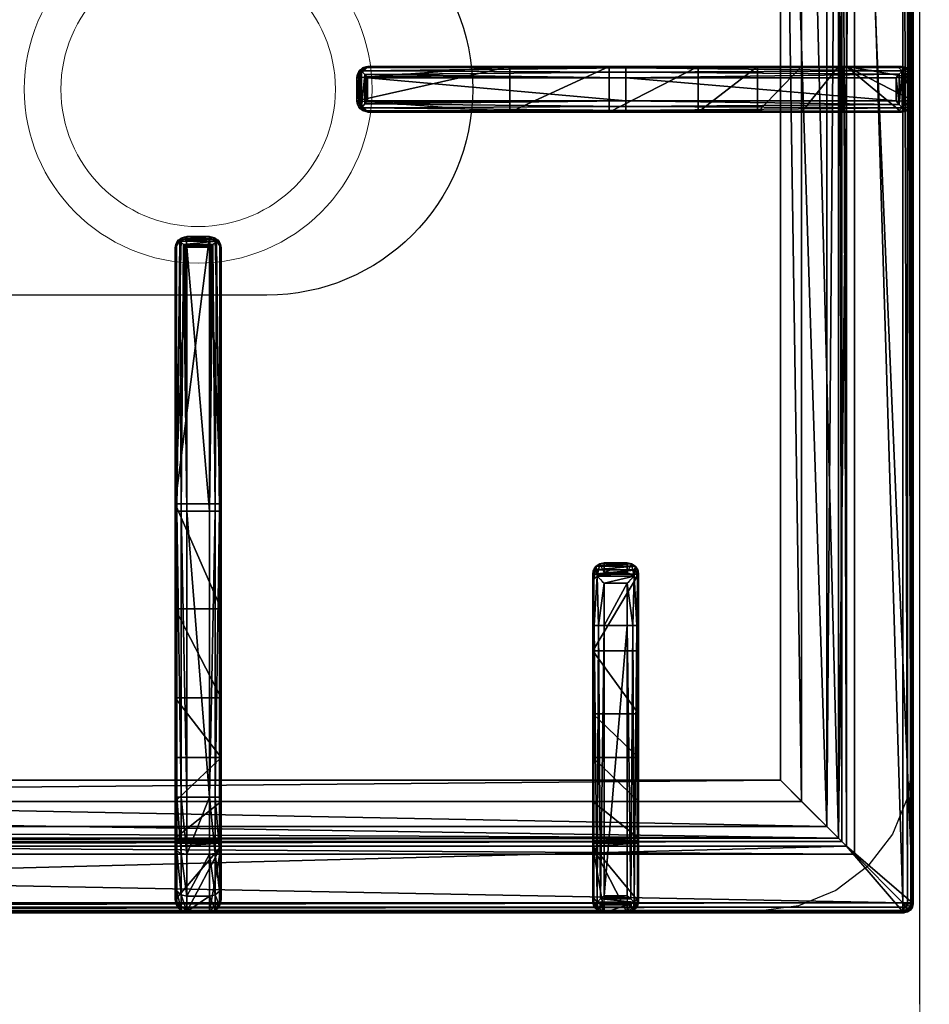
# Model space of a CAD drawing. Header units: millimetres. Extents: x 103872 to 294171, y 5570 to 32737.
# Tile 29 of 117: x 107412 to 107611, y 11654 to 11869. Entities that reach past the tile are written whole.
import ezdxf

# ---------------------------------------------------------------- set-up
doc = ezdxf.new("R2010")
doc.units = ezdxf.units.MM
doc.header["$LTSCALE"] = 2.5
doc.linetypes.add('CONTINUA', pattern=[0])
doc.layers.add('CKD Equipments', color=252, linetype='Continuous', lineweight=0)
doc.layers.add('Dimension', color=40, linetype='Continuous', lineweight=0)
for name, color, linetype in [('IQ_200_3D', 1, 'Continuous'), ('IQ_204_2D', 7, 'CONTINUA'), ('IQ_204_3D', 7, 'Continuous')]:
    doc.layers.add(name, color=color, linetype=linetype)

# ---------------------------------------------------------------- blocks, each defined once
blk = doc.blocks.new('ELECTROLUX-MC7-TOPFYERBRURNERS4')
at = {"layer": 'IQ_200_3D', "color": 8}
for points, invisible_edges in [([(400, -655, 900), (420.34, -619.74, 900), (420.34, -117.26, 900), (400, -80.5, 900)], 13), ([(421.49, -628.47, 900), (420.34, -619.74, 900), (400, -655, 900)], 10), ([(424.86, -636.62, 900), (421.49, -628.47, 900), (400, -655, 900)], 10), ([(430.23, -643.61, 900), (424.86, -636.62, 900), (400, -655, 900)], 10), ([(437.22, -648.98, 900), (430.23, -643.61, 900), (400, -655, 900)], 10), ([(445.37, -652.35, 900), (437.22, -648.98, 900), (400, -655, 900)], 10), ([(454.11, -653.5, 900), (445.37, -652.35, 900), (400, -655, 900)], 10), ([(800, -655, 900), (745.89, -653.5, 900), (454.11, -653.5, 900), (400, -655, 900)], 5)]:
    blk.add_3dface(points, dxfattribs=dict(at, invisible_edges=invisible_edges))
at = {"layer": 'IQ_204_2D', "color": 8}
for p, q in [((420, -651.5), (420, -85.5)), ((422.81, -492.25), (445.31, -492.25)), ((445.31, -492.25), (445.31, -494.75)), ((445.31, -492.25), (507.76, -492.25)), ((507.76, -492.25), (564.89, -492.25)), ((564.89, -492.25), (565.31, -492.25)), ((420.31, -494.75), (420.31, -499.75)), ((445.31, -494.75), (420.31, -494.75)), ((445.31, -494.75), (445.31, -499.75)), ((507.81, -494.75), (445.31, -494.75)), ((507.81, -494.75), (507.81, -499.75)), ((565.46, -494.75), (507.81, -494.75)), ((565.46, -494.75), (565.46, -499.75)), ((567.27, -494.16), (567.27, -500.34)), ((567.36, -494.75), (567.36, -499.75)), ((567.81, -494.75), (567.36, -494.75)), ((567.81, -494.75), (567.81, -499.75)), ((420.31, -499.75), (445.31, -499.75)), ((445.31, -499.75), (507.81, -499.75)), ((445.31, -499.75), (445.31, -502.25)), ((507.81, -499.75), (565.46, -499.75)), ((567.36, -499.75), (567.81, -499.75)), ((445.31, -502.25), (422.81, -502.25)), ((507.76, -502.25), (445.31, -502.25)), ((564.89, -502.25), (507.76, -502.25)), ((565.31, -502.25), (564.89, -502.25)), ((597.5, -531.94), (597.5, -532.39)), ((602.5, -531.94), (597.5, -531.94)), ((602.5, -532.39), (597.5, -532.39)), ((602.5, -532.39), (602.5, -531.94)), ((595, -534.86), (595, -534.44)), ((595, -590.74), (595, -534.86)), ((597.5, -534.29), (597.5, -590.69)), ((602.5, -534.29), (597.5, -534.29)), ((602.5, -590.69), (602.5, -534.29)), ((605, -534.44), (605, -534.86)), ((605, -534.86), (605, -590.74)), ((482.76, -583.5), (422.47, -583.5)), ((491.91, -583.5), (482.76, -583.5)), ((491.91, -583.5), (494.04, -583.5)), ((420, -586), (420, -591)), ((420, -586), (420, -591)), ((422, -586), (422, -591)), ((422, -586), (482.81, -586)), ((482.81, -586), (482.81, -591)), ((482.81, -586), (492.02, -586)), ((492.02, -591), (492.02, -586)), ((496.48, -586), (494.37, -586)), ((494.37, -586), (494.37, -591)), ((496.48, -591), (496.48, -586)), ((482.81, -591), (422, -591)), ((492.02, -591), (482.81, -591)), ((494.37, -591), (496.48, -591)), ((595, -651.03), (595, -590.74)), ((597.5, -590.69), (597.5, -651.5)), ((602.5, -590.69), (597.5, -590.69)), ((602.5, -651.5), (602.5, -590.69)), ((605, -590.74), (605, -651.03)), ((422.47, -593.5), (482.76, -593.5)), ((482.76, -593.5), (491.91, -593.5)), ((494.04, -593.5), (491.91, -593.5)), ((602.5, -651.5), (597.5, -651.5)), ((422, -653.5), (778, -653.5)), ((602.5, -653.5), (597.5, -653.5)), ((602.5, -653.5), (597.5, -653.5))]:
    blk.add_line(p, q, dxfattribs=at)
blk.add_lwpolyline([(751.02, -112.48), (448.98, -112.48), (448.98, -624.52), (751.02, -624.52)], close=True, dxfattribs=at)
blk.add_lwpolyline([(645, -383.5), (645, -512.25, -1), (555, -512.25), (555, -383.5)], format="xyb", dxfattribs=at)
for centre, start, end in [((422.81, -494.75), 90, 180), ((422.81, -499.75), 180, 270)]:
    blk.add_arc(centre, 2.5, start, end, dxfattribs=at)
at = {"layer": 'IQ_204_2D', "color": 8, "extrusion": (0, 0, -1)}
for centre, major_axis, ratio, start_param, end_param in [((507.76, -494.75), (0, 2.5), 0.02182, 0, 1.570796), ((564.89, -494.75), (0, 2.5), 0.951091, 0, 0.914364), ((565.31, -494.75), (-2.5, 0), 0.99863, 1.570796, 3.141593), ((563.89, -494.75), (-3.47, 0), 0.720185, 2.903047, 3.141593), ((507.76, -499.75), (0, 2.5), 0.02182, 1.570796, 3.141593), ((564.89, -499.75), (0, 2.5), 0.951091, 2.227228, 3.141593), ((565.31, -499.75), (2.5, 0), 0.99863, 0, 1.570796), ((563.89, -499.75), (3.47, 0), 0.720185, 0, 0.238546), ((597.5, -534.44), (0, 2.5), 0.99863, -1.570796, 0), ((597.5, -534.86), (2.5, 0), 0.951091, 3.141593, 4.055957), ((602.5, -534.44), (0, 2.5), 0.99863, 0, 1.570796), ((602.5, -534.86), (2.5, 0), 0.951091, -0.914364, 0), ((422.47, -586), (0, 2.5), 0.948965, -0.895145, 0), ((482.76, -586), (0, 2.5), 0.02182, 0, 1.570796), ((491.91, -586), (0, 2.5), 0.84544, 0, 0.894481), ((491.91, -586), (2.5, 2.5), 0.02182, 0.872665, 1.54898), ((491.91, -586), (-1.92, 1.92), 0.8391, 1.592613, 2.268928), ((482.76, -591), (0, 2.5), 0.02182, 1.570796, 3.141593), ((491.91, -591), (-2.5, 2.5), 0.02182, 1.592613, 2.268928), ((491.91, -591), (1.92, 1.92), 0.8391, 0.872665, 1.54898), ((597.5, -590.74), (-2.5, 0), 0.02182, 0, 1.570796), ((602.5, -590.74), (-2.5, 0), 0.02182, 1.570796, 3.141593), ((422.47, -591), (0, 2.5), 0.948965, 3.141593, 4.036737), ((491.91, -591), (0, 2.5), 0.84544, 2.247111, 3.141593), ((422, -651.5), (1.42, 1.42), 0.997265, 2.357564, 3.925621), ((597.5, -651.03), (-2.5, 0), 0.948965, -0.895145, 0), ((602.5, -651.03), (-2.5, 0), 0.948965, 3.141593, 4.036737)]:
    blk.add_ellipse(centre, major_axis=major_axis, ratio=ratio, start_param=start_param, end_param=end_param, dxfattribs=at)
at = {"layer": 'IQ_204_2D', "color": 8}
for points, knots in [([(566.78, -493.22), (566.69, -493.33), (566.59, -493.44), (566.41, -493.66), (566.32, -493.77), (566.13, -493.99), (566.03, -494.1), (565.85, -494.31), (565.75, -494.41), (565.63, -494.55), (565.59, -494.6), (565.54, -494.66), (565.52, -494.68), (565.5, -494.7), (565.49, -494.71), (565.47, -494.73), (565.47, -494.73), (565.47, -494.74), (565.46, -494.74), (565.46, -494.74), (565.46, -494.74), (565.46, -494.75), (565.46, -494.75), (565.46, -494.75), (565.46, -494.75), (565.46, -494.75), (565.46, -494.75), (565.46, -494.75)], [5.918781, 5.918781, 5.918781, 5.918781, 6.382244, 6.382244, 6.833826, 6.833826, 7.285407, 7.285407, 7.736989, 7.736989, 7.96278, 7.96278, 8.075675, 8.075675, 8.132123, 8.132123, 8.160346, 8.160346, 8.174458, 8.174458, 8.181514, 8.181514, 8.185042, 8.185042, 8.186806, 8.186806, 8.18857, 8.18857, 8.18857, 8.18857]), ([(567.27, -494.16), (567.24, -494.06), (567.2, -493.95), (567.06, -493.63), (566.93, -493.42), (566.78, -493.22)], [0.764042, 0.764042, 0.764042, 0.764042, 1.153889, 1.153889, 2.012527, 2.012527, 2.012527, 2.012527]), ([(565.46, -499.75), (565.46, -499.75), (565.46, -499.75), (565.46, -499.75), (565.46, -499.75), (565.46, -499.75), (565.46, -499.75), (565.46, -499.76), (565.46, -499.76), (565.46, -499.76), (565.47, -499.76), (565.47, -499.77), (565.47, -499.77), (565.49, -499.79), (565.5, -499.8), (565.52, -499.82), (565.54, -499.84), (565.59, -499.9), (565.63, -499.95), (565.75, -500.09), (565.85, -500.19), (566.03, -500.4), (566.13, -500.51), (566.32, -500.73), (566.41, -500.84), (566.59, -501.06), (566.69, -501.17), (566.78, -501.28)], [8.188054, 8.188054, 8.188054, 8.188054, 8.189818, 8.189818, 8.191582, 8.191582, 8.19511, 8.19511, 8.202166, 8.202166, 8.216278, 8.216278, 8.244501, 8.244501, 8.300949, 8.300949, 8.413844, 8.413844, 8.639635, 8.639635, 9.091217, 9.091217, 9.542798, 9.542798, 9.99438, 9.99438, 10.457843, 10.457843, 10.457843, 10.457843]), ([(566.78, -501.28), (566.93, -501.08), (567.06, -500.87), (567.2, -500.55), (567.24, -500.44), (567.27, -500.34)], [11.917214, 11.917214, 11.917214, 11.917214, 12.775852, 12.775852, 13.165698, 13.165698, 13.165698, 13.165698]), ([(597.5, -532.39), (597.36, -532.39), (597.21, -532.41), (596.91, -532.48), (596.75, -532.53), (596.38, -532.69), (596.17, -532.82), (595.97, -532.97)], [0, 0, 0, 0, 0.576945, 0.576945, 1.153889, 1.153889, 2.012527, 2.012527, 2.012527, 2.012527]), ([(595.97, -532.97), (596.08, -533.06), (596.19, -533.16), (596.41, -533.34), (596.52, -533.43), (596.74, -533.62), (596.85, -533.72), (597.06, -533.9), (597.16, -533.99), (597.3, -534.12), (597.34, -534.16), (597.41, -534.21), (597.43, -534.23), (597.45, -534.25), (597.46, -534.26), (597.48, -534.27), (597.48, -534.28), (597.49, -534.28), (597.49, -534.29), (597.49, -534.29), (597.49, -534.29), (597.5, -534.29), (597.5, -534.29), (597.5, -534.29), (597.5, -534.29), (597.5, -534.29), (597.5, -534.29), (597.5, -534.29)], [5.917739, 5.917739, 5.917739, 5.917739, 6.381174, 6.381174, 6.832619, 6.832619, 7.284064, 7.284064, 7.735508, 7.735508, 7.961231, 7.961231, 8.074092, 8.074092, 8.130523, 8.130523, 8.158738, 8.158738, 8.172846, 8.172846, 8.179899, 8.179899, 8.183426, 8.183426, 8.18519, 8.18519, 8.186953, 8.186953, 8.186953, 8.186953]), ([(604.03, -532.97), (603.83, -532.82), (603.62, -532.69), (603.25, -532.53), (603.09, -532.48), (602.79, -532.41), (602.64, -532.39), (602.5, -532.39)], [11.914788, 11.914788, 11.914788, 11.914788, 12.773425, 12.773425, 13.35037, 13.35037, 13.927314, 13.927314, 13.927314, 13.927314]), ([(602.5, -534.29), (602.5, -534.29), (602.5, -534.29), (602.5, -534.29), (602.5, -534.29), (602.5, -534.29), (602.5, -534.29), (602.51, -534.29), (602.51, -534.29), (602.51, -534.29), (602.51, -534.28), (602.52, -534.28), (602.52, -534.27), (602.54, -534.26), (602.55, -534.25), (602.57, -534.23), (602.59, -534.21), (602.66, -534.16), (602.7, -534.12), (602.84, -533.99), (602.94, -533.9), (603.15, -533.72), (603.26, -533.62), (603.48, -533.43), (603.59, -533.34), (603.81, -533.16), (603.92, -533.06), (604.03, -532.97)], [8.18747, 8.18747, 8.18747, 8.18747, 8.189233, 8.189233, 8.190997, 8.190997, 8.194524, 8.194524, 8.201577, 8.201577, 8.215685, 8.215685, 8.2439, 8.2439, 8.300331, 8.300331, 8.413192, 8.413192, 8.638915, 8.638915, 9.09036, 9.09036, 9.541804, 9.541804, 9.993249, 9.993249, 10.456684, 10.456684, 10.456684, 10.456684]), ([(420, -586), (420.01, -585.86), (420.03, -585.71), (420.09, -585.41), (420.14, -585.25), (420.31, -584.87), (420.45, -584.64), (420.62, -584.44)], [0, 0, 0, 0, 0.576945, 0.576945, 1.153889, 1.153889, 2.068716, 2.068716, 2.068716, 2.068716]), ([(420.62, -584.44), (420.79, -584.64), (420.99, -584.87), (421.33, -585.25), (421.47, -585.41), (421.74, -585.71), (421.87, -585.86), (422, -586)], [11.858599, 11.858599, 11.858599, 11.858599, 12.773425, 12.773425, 13.35037, 13.35037, 13.927314, 13.927314, 13.927314, 13.927314]), ([(494.04, -583.5), (494.19, -583.5), (494.35, -583.51), (494.66, -583.58), (494.82, -583.63), (495.12, -583.75), (495.26, -583.83), (495.53, -584.02), (495.65, -584.12), (495.87, -584.34), (495.97, -584.47), (496.15, -584.74), (496.23, -584.89), (496.35, -585.2), (496.4, -585.36), (496.46, -585.68), (496.48, -585.84), (496.48, -586)], [3.776921, 3.776921, 3.776921, 3.776921, 4.248957, 4.248957, 4.720993, 4.720993, 5.193029, 5.193029, 5.665065, 5.665065, 6.135831, 6.135831, 6.606596, 6.606596, 7.077361, 7.077361, 7.548126, 7.548126, 7.548126, 7.548126]), ([(420.62, -592.56), (420.45, -592.36), (420.31, -592.13), (420.14, -591.75), (420.09, -591.59), (420.03, -591.29), (420.01, -591.14), (420, -591)], [11.858599, 11.858599, 11.858599, 11.858599, 12.773425, 12.773425, 13.35037, 13.35037, 13.927314, 13.927314, 13.927314, 13.927314]), ([(422, -591), (421.87, -591.14), (421.74, -591.29), (421.47, -591.59), (421.33, -591.75), (420.99, -592.13), (420.79, -592.36), (420.62, -592.56)], [0, 0, 0, 0, 0.576945, 0.576945, 1.153889, 1.153889, 2.068716, 2.068716, 2.068716, 2.068716]), ([(496.48, -591), (496.48, -591.16), (496.46, -591.32), (496.4, -591.64), (496.35, -591.8), (496.23, -592.11), (496.15, -592.26), (495.97, -592.53), (495.87, -592.66), (495.65, -592.88), (495.53, -592.98), (495.26, -593.17), (495.12, -593.25), (494.82, -593.37), (494.66, -593.42), (494.35, -593.48), (494.19, -593.5), (494.04, -593.5)], [15.096253, 15.096253, 15.096253, 15.096253, 15.567018, 15.567018, 16.037783, 16.037783, 16.508548, 16.508548, 16.979314, 16.979314, 17.45135, 17.45135, 17.923386, 17.923386, 18.395422, 18.395422, 18.867458, 18.867458, 18.867458, 18.867458]), ([(597.5, -651.5), (597.36, -651.63), (597.21, -651.76), (596.91, -652.03), (596.75, -652.17), (596.37, -652.51), (596.14, -652.71), (595.94, -652.88)], [0, 0, 0, 0, 0.576945, 0.576945, 1.153889, 1.153889, 2.068716, 2.068716, 2.068716, 2.068716]), ([(604.06, -652.88), (603.86, -652.71), (603.63, -652.51), (603.25, -652.17), (603.09, -652.03), (602.79, -651.76), (602.64, -651.63), (602.5, -651.5)], [11.858599, 11.858599, 11.858599, 11.858599, 12.773425, 12.773425, 13.35037, 13.35037, 13.927314, 13.927314, 13.927314, 13.927314]), ([(595.94, -652.88), (596.14, -653.05), (596.37, -653.19), (596.75, -653.36), (596.91, -653.41), (597.21, -653.47), (597.36, -653.49), (597.5, -653.5)], [11.858599, 11.858599, 11.858599, 11.858599, 12.773425, 12.773425, 13.35037, 13.35037, 13.927314, 13.927314, 13.927314, 13.927314]), ([(602.5, -653.5), (602.64, -653.49), (602.79, -653.47), (603.09, -653.41), (603.25, -653.36), (603.63, -653.19), (603.86, -653.05), (604.06, -652.88)], [0, 0, 0, 0, 0.576945, 0.576945, 1.153889, 1.153889, 2.068716, 2.068716, 2.068716, 2.068716])]:
    blk.add_open_spline(points, degree=3, knots=knots, dxfattribs=at)
at = {"layer": 'IQ_204_3D', "color": 8}
mesh = blk.add_polyface(dxfattribs=at)
corners = [(779.78, -85.71, 904.1), (780, -85.5, 900), (779.52, -84.72, 904.14), (779.73, -84.5, 900), (778, -83.5, 900), (778.78, -83.98, 904.14), (779, -83.77, 900), (777.79, -83.72, 904.1), (779.48, -85.71, 905.06), (779.29, -84.85, 905), (778.65, -85.21, 905.73), (778.76, -85.71, 905.75), (778.65, -84.21, 905), (777.79, -84.02, 905.06), (778.29, -84.85, 905.73), (777.79, -84.74, 905.75), (777.79, -85.71, 906), (422.21, -85.71, 906), (422.21, -84.74, 905.75), (422.21, -84.02, 905.06), (422.21, -83.72, 904.1), (422, -83.5, 900), (765.45, -638.95, 900), (422, -653.5, 900), (434.55, -638.95, 900), (765.45, -98.05, 900), (780, -651.5, 900), (434.55, -98.05, 900), (420, -85.5, 900), (421, -83.77, 900), (779.73, -652.5, 900), (779, -653.23, 900), (778, -653.5, 900), (420, -651.5, 900), (420.27, -652.5, 900), (421, -653.23, 900), (420.27, -84.5, 900), (421.22, -83.98, 904.14), (420.48, -84.72, 904.14), (420.22, -85.71, 904.1), (421.35, -84.21, 905), (421.71, -84.85, 905.73), (420.71, -84.85, 905), (420.52, -85.71, 905.06), (421.35, -85.21, 905.73), (421.24, -85.71, 905.75), (422.21, -651.29, 906), (421.24, -651.29, 905.75), (420.52, -651.29, 905.06), (420.22, -651.29, 904.1), (420.48, -652.28, 904.14), (421.22, -653.02, 904.14), (422.21, -653.28, 904.1), (420.71, -652.15, 905), (421.35, -651.79, 905.73), (421.35, -652.79, 905), (422.21, -652.98, 905.06), (421.71, -652.15, 905.73), (422.21, -652.26, 905.75), (435.55, -637.95, 899.73), (435.55, -99.05, 899.73), (436.28, -99.78, 899), (436.28, -637.22, 899), (438.88, -634.62, 902.5), (438.88, -102.38, 902.5), (436.31, -637.19, 905.06), (436.31, -99.81, 905.06), (432.81, -96.31, 906), (432.81, -640.69, 906), (448.98, -624.52, 885), (448.98, -112.48, 885), (444.36, -107.86, 885), (444.36, -629.14, 885), (777.79, -653.28, 904.1), (777.79, -652.98, 905.06), (777.79, -651.29, 906), (777.79, -652.26, 905.75), (763.72, -637.22, 899), (764.45, -637.95, 899.73), (764.45, -99.05, 899.73), (763.72, -99.78, 899), (767.19, -640.69, 906), (767.19, -96.31, 906), (778.78, -653.02, 904.14), (779.52, -652.28, 904.14), (779.78, -651.29, 904.1), (778.65, -652.79, 905), (778.29, -652.15, 905.73), (779.29, -652.15, 905), (779.48, -651.29, 905.06), (778.65, -651.79, 905.73), (778.76, -651.29, 905.75), (761.12, -634.62, 902.5), (751.02, -624.52, 885), (763.69, -637.19, 905.06), (755.64, -629.14, 885), (755.64, -107.86, 885), (751.02, -112.48, 885), (761.12, -102.38, 902.5), (763.69, -99.81, 905.06)]
mesh.append_faces([[corners[k] for k in face] for face in [(16, 10, 14), (17, 41, 44), (46, 54, 57), (75, 87, 90)]], dxfattribs={"color": 8})
mesh.append_faces([[corners[k] for k in face] for face in [(4, 5, 6), (8, 10, 11), (16, 11, 10), (15, 16, 14), (7, 19, 13), (13, 18, 15), (28, 38, 36), (19, 41, 18), (17, 18, 41), (45, 17, 44), (39, 48, 43), (43, 47, 45), (23, 51, 35), (48, 54, 47), (46, 47, 54), (58, 46, 57), (52, 74, 56), (76, 56, 74), (26, 84, 30), (74, 87, 76), (85, 88, 84), (88, 87, 86), (75, 76, 87), (91, 75, 90), (85, 8, 89), (11, 89, 8)]], dxfattribs={"vtx0": -1, "color": 8})
mesh.append_faces([[corners[k] for k in face] for face in [(16, 15, 17), (22, 23, 24), (25, 26, 22), (27, 21, 25), (21, 28, 29), (6, 1, 4), (4, 25, 21), (24, 28, 27), (35, 33, 23), (26, 25, 1), (23, 22, 32), (17, 45, 46), (75, 81, 46), (81, 16, 82), (46, 67, 17), (17, 82, 16), (93, 72, 69), (72, 93, 95), (70, 71, 97), (97, 95, 93)]], dxfattribs={"vtx0": -1, "vtx1": -1, "color": 8})
mesh.append_faces([[corners[k] for k in face] for face in [(21, 27, 28), (4, 1, 25), (26, 32, 22), (24, 23, 33)]], dxfattribs={"vtx0": -1, "vtx1": -1, "vtx2": -1, "color": 8})
mesh.append_faces([[corners[k] for k in face] for face in [(17, 15, 18), (24, 33, 28), (46, 45, 47), (75, 58, 76), (16, 91, 11)]], dxfattribs={"vtx0": -1, "vtx2": -1, "color": 8})
mesh.append_faces([[corners[k] for k in face] for face in [(0, 1, 2), (5, 2, 6), (8, 0, 9), (5, 12, 2), (5, 7, 12), (12, 13, 14), (12, 14, 9), (2, 9, 0), (10, 9, 14), (19, 18, 13), (4, 21, 7), (30, 31, 26), (34, 33, 35), (20, 21, 37), (38, 37, 36), (19, 20, 40), (38, 42, 37), (38, 39, 42), (42, 43, 44), (42, 44, 40), (37, 40, 20), (41, 40, 44), (48, 47, 43), (28, 33, 39), (49, 33, 50), (51, 50, 35), (48, 49, 53), (51, 55, 50), (51, 52, 55), (55, 56, 57), (55, 57, 53), (50, 53, 49), (54, 53, 57), (24, 27, 59), (61, 62, 60), (63, 64, 65), (67, 68, 66), (69, 70, 63), (61, 71, 62), (73, 74, 52), (58, 56, 76), (32, 73, 23), (62, 77, 59), (22, 24, 78), (27, 25, 60), (80, 61, 79), (73, 32, 83), (84, 83, 30), (74, 73, 86), (88, 89, 90), (88, 86, 84), (83, 84, 86), (92, 93, 63), (68, 81, 65), (92, 63, 94), (72, 95, 62), (95, 96, 77), (98, 97, 92), (81, 82, 94), (98, 92, 99), (77, 80, 78), (25, 22, 79), (0, 8, 85), (91, 89, 11), (80, 96, 61), (70, 97, 64), (64, 98, 66), (82, 67, 99), (1, 0, 26)]], dxfattribs={"vtx1": -1, "color": 8})
mesh.append_faces([[corners[k] for k in face] for face in [(31, 32, 26), (75, 46, 58), (75, 16, 81), (81, 68, 46), (68, 67, 46), (67, 82, 17), (70, 69, 71), (72, 71, 69), (71, 96, 97), (96, 95, 97), (16, 75, 91)]], dxfattribs={"vtx1": -1, "vtx2": -1, "color": 8})
mesh.append_faces([[corners[k] for k in face] for face in [(1, 3, 2), (4, 7, 5), (2, 3, 6), (8, 9, 10), (7, 13, 12), (12, 9, 2), (13, 15, 14), (7, 20, 19), (21, 20, 7), (6, 3, 1), (28, 36, 29), (21, 29, 37), (28, 39, 38), (37, 29, 36), (19, 40, 41), (39, 43, 42), (42, 40, 37), (43, 45, 44), (39, 49, 48), (33, 49, 39), (33, 34, 50), (23, 52, 51), (50, 34, 35), (48, 53, 54), (52, 56, 55), (55, 53, 50), (56, 58, 57), (27, 60, 59), (62, 59, 60), (64, 66, 65), (68, 65, 66), (70, 64, 63), (71, 72, 62), (73, 52, 23), (77, 78, 59), (24, 59, 78), (25, 79, 60), (61, 60, 79), (32, 31, 83), (26, 85, 84), (83, 31, 30), (74, 86, 87), (73, 83, 86), (85, 89, 88), (88, 90, 87), (89, 91, 90), (93, 69, 63), (81, 94, 65), (63, 65, 94), (95, 77, 62), (96, 80, 77), (97, 93, 92), (82, 99, 94), (92, 94, 99), (80, 79, 78), (22, 78, 79), (96, 71, 61), (97, 98, 64), (98, 99, 66), (67, 66, 99), (0, 85, 26)]], dxfattribs={"vtx2": -1, "color": 8})
mesh = blk.add_polyface(dxfattribs=at)
corners = [(567.34, -494.45, 930.72), (567.81, -494.75, 922), (567.27, -494.16, 931.11), (567.36, -494.6, 930.62), (567.36, -494.75, 930.59), (567.48, -493.5, 922), (566.78, -493.22, 931.91), (565.31, -492.25, 922), (565.94, -492.51, 931.06), (566.56, -492.58, 922), (564.89, -492.25, 930.01), (507.79, -492.58, 933.75), (507.76, -492.25, 932.5), (507.81, -493.5, 934.67), (566.08, -494.04, 932.35), (565.46, -494.74, 932.48), (507.81, -494.75, 935), (565.48, -494.72, 932.48), (565.52, -494.68, 932.48), (565.58, -494.6, 932.47), (565.74, -494.43, 932.45), (509.4, -492.25, 922), (466.99, -492.25, 904.45), (422.81, -492.25, 910), (486.45, -492.25, 917.44), (453.98, -492.25, 885), (436.28, -492.25, 899), (444.36, -492.25, 885), (435.83, -492.25, 899.53), (435.23, -492.25, 899.88), (434.55, -492.25, 900), (422.81, -492.25, 900), (425.83, -492.25, 921.25), (434.06, -492.25, 929.49), (445.31, -492.25, 932.5), (567.48, -501, 922), (509.4, -502.25, 922), (567.81, -499.75, 922), (566.56, -501.92, 922), (565.31, -502.25, 922), (445.31, -494.75, 935), (445.31, -493.5, 934.67), (432.81, -494.75, 931.65), (432.98, -493.5, 931.36), (423.66, -494.75, 922.5), (433.44, -492.58, 930.57), (445.31, -492.58, 933.75), (424.75, -492.58, 921.87), (423.95, -493.5, 922.33), (421.56, -492.58, 910), (420.31, -494.75, 910), (420.65, -493.5, 910), (421.56, -492.58, 900), (420.31, -494.75, 900), (420.65, -493.5, 900), (445.31, -499.75, 935), (507.81, -499.75, 935), (432.81, -499.75, 931.65), (423.66, -499.75, 922.5), (420.31, -499.75, 910), (420.31, -499.75, 900), (434.55, -502.25, 900), (422.81, -502.25, 900), (421.56, -501.92, 900), (420.65, -501, 900), (564.89, -502.25, 930.01), (566.78, -501.28, 931.91), (567.27, -500.34, 931.11), (567.36, -499.75, 930.59), (567.36, -499.9, 930.62), (567.34, -500.05, 930.72), (565.94, -501.99, 931.06), (507.76, -502.25, 932.5), (486.45, -502.25, 917.44), (445.31, -502.25, 932.5), (434.06, -502.25, 929.49), (425.83, -502.25, 921.25), (422.81, -502.25, 910), (466.99, -502.25, 904.45), (435.23, -502.25, 899.88), (435.83, -502.25, 899.53), (444.36, -502.25, 885), (453.98, -502.25, 885), (436.28, -502.25, 899), (507.79, -501.92, 933.75), (566.08, -500.46, 932.35), (507.81, -501, 934.67), (565.74, -500.07, 932.45), (565.58, -499.9, 932.47), (565.52, -499.82, 932.48), (565.48, -499.78, 932.48), (565.46, -499.75, 932.48), (420.65, -501, 910), (423.95, -501, 922.33), (424.75, -501.92, 921.87), (421.56, -501.92, 910), (433.44, -501.92, 930.57), (432.98, -501, 931.36), (445.31, -501.92, 933.75), (445.31, -501, 934.67)]
mesh.append_faces([[corners[k] for k in face] for face in [(2, 5, 6), (8, 6, 9), (9, 6, 5), (8, 11, 6), (6, 13, 14), (35, 66, 38), (66, 35, 67), (66, 71, 38), (85, 86, 66), (66, 84, 71)]], dxfattribs={"color": 8})
mesh.append_faces([[corners[k] for k in face] for face in [(7, 8, 9), (11, 13, 6), (42, 41, 43), (45, 48, 43), (32, 49, 47), (50, 48, 51), (51, 47, 49), (40, 13, 41), (41, 11, 46), (53, 51, 54), (54, 49, 52), (55, 42, 57), (50, 58, 44), (44, 57, 42), (37, 67, 35), (86, 84, 66), (58, 92, 93), (94, 97, 93), (75, 98, 96), (55, 97, 99), (99, 96, 98), (59, 64, 92), (62, 95, 63), (63, 92, 64), (86, 55, 99), (67, 6, 66), (14, 66, 6), (21, 73, 24), (82, 22, 78), (78, 24, 73)]], dxfattribs={"vtx0": -1, "color": 8})
mesh.append_faces([[corners[k] for k in face] for face in [(10, 21, 12), (22, 23, 24), (25, 26, 22), (24, 12, 21), (7, 5, 21), (35, 36, 37), (23, 49, 32), (34, 46, 12), (13, 11, 41), (54, 31, 53), (62, 60, 61), (36, 72, 73), (77, 73, 76), (83, 78, 80), (74, 98, 75), (4, 0, 68), (1, 4, 37)]], dxfattribs={"vtx0": -1, "vtx1": -1, "color": 8})
mesh.append_faces([[corners[k] for k in face] for face in [(15, 17, 16), (17, 18, 16), (18, 19, 16), (23, 22, 30), (31, 61, 53), (77, 61, 78), (88, 89, 56), (89, 90, 56), (90, 91, 56), (16, 56, 15), (56, 91, 15), (18, 89, 19), (89, 18, 90), (15, 90, 17), (90, 15, 91), (17, 90, 18), (89, 88, 19), (70, 68, 0)]], dxfattribs={"vtx0": -1, "vtx1": -1, "vtx2": -1, "color": 8})
mesh.append_faces([[corners[k] for k in face] for face in [(12, 11, 8), (16, 14, 13), (21, 1, 37), (34, 45, 46), (12, 46, 11), (23, 52, 49), (77, 78, 73), (72, 71, 84), (77, 94, 95), (72, 84, 98), (84, 86, 99)]], dxfattribs={"vtx0": -1, "vtx2": -1, "color": 8})
mesh.append_faces([[corners[k] for k in face] for face in [(0, 1, 2), (0, 3, 1), (10, 12, 8), (20, 14, 16), (7, 21, 10), (31, 23, 30), (9, 5, 7), (38, 39, 35), (40, 41, 42), (42, 43, 44), (45, 33, 47), (45, 43, 46), (32, 47, 33), (48, 44, 43), (41, 46, 43), (31, 52, 23), (51, 49, 54), (40, 55, 16), (40, 42, 55), (58, 57, 44), (50, 53, 59), (30, 61, 31), (63, 64, 62), (39, 38, 65), (70, 67, 37), (71, 65, 38), (39, 65, 36), (62, 61, 77), (81, 82, 83), (65, 71, 72), (87, 88, 56), (59, 92, 58), (58, 93, 57), (94, 76, 96), (94, 93, 95), (75, 96, 76), (97, 57, 93), (92, 95, 93), (60, 64, 59), (95, 92, 63), (98, 84, 99), (2, 6, 67), (20, 87, 14), (20, 19, 87), (85, 66, 14), (3, 0, 4), (2, 67, 0), (69, 68, 70), (36, 73, 21), (22, 24, 78), (81, 27, 82), (83, 26, 81), (26, 83, 28), (61, 30, 79), (29, 28, 79)]], dxfattribs={"vtx1": -1, "color": 8})
mesh.append_faces([[corners[k] for k in face] for face in [(3, 4, 1), (26, 28, 22), (28, 29, 22), (29, 30, 22), (23, 32, 24), (32, 33, 24), (33, 34, 24), (34, 12, 24), (5, 1, 21), (39, 36, 35), (36, 21, 37), (40, 16, 13), (55, 56, 16), (64, 60, 62), (60, 53, 61), (68, 69, 37), (65, 72, 36), (72, 74, 73), (74, 75, 73), (75, 76, 73), (61, 79, 78), (79, 80, 78), (82, 78, 83), (86, 85, 56), (62, 77, 95), (56, 55, 86), (74, 72, 98), (88, 87, 19), (67, 70, 0), (4, 68, 37)]], dxfattribs={"vtx1": -1, "vtx2": -1, "color": 8})
mesh.append_faces([[corners[k] for k in face] for face in [(1, 5, 2), (7, 10, 8), (19, 20, 16), (25, 27, 26), (34, 33, 45), (45, 47, 48), (50, 44, 48), (51, 48, 47), (53, 50, 51), (50, 59, 58), (53, 60, 59), (54, 52, 31), (69, 70, 37), (85, 87, 56), (77, 76, 94), (94, 96, 97), (55, 57, 97), (99, 97, 96), (87, 85, 14), (82, 25, 22), (27, 25, 82), (26, 27, 81), (83, 80, 28), (30, 29, 79), (28, 80, 79)]], dxfattribs={"vtx2": -1, "color": 8})
mesh = blk.add_polyface(dxfattribs=at)
corners = [(595, -649.29, 932.5), (595, -651, 900), (595.25, -650.32, 933.58), (596.25, -653.16, 900), (595.94, -651.14, 934.45), (595.33, -652.25, 900), (596.7, -651.6, 933.81), (597.5, -651.77, 933.1), (597.5, -653.5, 900), (602.5, -651.77, 933.1), (602.5, -653.5, 900), (595, -638.95, 900), (605, -638.95, 900), (605, -651, 900), (604.67, -652.25, 900), (603.75, -653.16, 900), (595, -590.74, 932.5), (595, -587.05, 917.44), (595, -565.35, 922), (595, -534.44, 922), (595, -534.86, 930.01), (595, -606.51, 904.45), (595, -619.52, 885), (595, -637.22, 899), (595, -629.14, 885), (595, -637.67, 899.53), (595, -638.27, 899.88), (596.72, -532.55, 931.28), (596.25, -532.27, 922), (595.97, -532.97, 931.91), (597.5, -532.39, 930.59), (597.5, -531.94, 922), (595.33, -533.19, 922), (595.26, -533.81, 931.06), (595.33, -590.71, 933.75), (596.25, -590.69, 934.67), (596.79, -533.67, 932.35), (597.49, -534.29, 932.48), (597.5, -590.69, 935), (597.47, -534.26, 932.48), (597.43, -534.23, 932.48), (597.35, -534.16, 932.47), (597.18, -534.01, 932.45), (602.5, -531.94, 922), (605, -565.35, 922), (605, -534.44, 922), (604.67, -533.19, 922), (603.75, -532.27, 922), (596.7, -650.48, 934.87), (597.5, -649.77, 935), (602.5, -532.39, 930.59), (604.03, -532.97, 931.91), (603.21, -533.67, 932.35), (602.65, -534.16, 932.47), (602.57, -534.23, 932.48), (602.53, -534.27, 932.48), (602.5, -534.29, 932.48), (602.82, -534.01, 932.45), (603.28, -532.55, 931.28), (602.5, -590.69, 935), (602.5, -649.77, 935), (603.3, -651.6, 933.81), (604.06, -651.14, 934.45), (603.3, -650.48, 934.87), (604.75, -650.32, 933.58), (605, -649.29, 932.5), (604.67, -590.71, 933.75), (605, -590.74, 932.5), (603.75, -590.69, 934.67), (605, -606.51, 904.45), (605, -587.05, 917.44), (605, -638.27, 899.88), (605, -637.67, 899.53), (605, -629.14, 885), (605, -619.52, 885), (605, -637.22, 899), (605, -534.86, 930.01), (604.74, -533.81, 931.06)]
mesh.append_faces([[corners[k] for k in face] for face in [(3, 4, 5), (4, 3, 6), (7, 6, 8), (8, 6, 3), (4, 2, 5), (27, 28, 29), (30, 31, 27), (31, 28, 27), (28, 32, 29), (29, 32, 33), (33, 34, 29), (29, 35, 36), (48, 35, 4), (49, 38, 48), (4, 34, 2), (61, 15, 62), (9, 10, 61), (10, 15, 61), (15, 14, 62), (62, 14, 64), (64, 66, 62), (62, 68, 63), (60, 63, 59), (47, 51, 46), (51, 47, 58), (50, 58, 43), (43, 58, 47), (51, 77, 46), (52, 68, 51), (51, 66, 77)]], dxfattribs={"color": 8})
mesh.append_faces([[corners[k] for k in face] for face in [(19, 33, 32), (34, 35, 29), (38, 35, 48), (35, 34, 4), (60, 48, 63), (13, 64, 14), (66, 68, 62), (68, 66, 51), (18, 70, 17), (74, 21, 69), (69, 17, 70)]], dxfattribs={"vtx0": -1, "color": 8})
mesh.append_faces([[corners[k] for k in face] for face in [(3, 1, 8), (13, 10, 12), (16, 17, 0), (17, 16, 18), (20, 18, 16), (22, 23, 21), (43, 44, 31), (44, 43, 45), (47, 45, 43), (41, 53, 42), (65, 70, 67)]], dxfattribs={"vtx0": -1, "vtx1": -1, "color": 8})
mesh.append_faces([[corners[k] for k in face] for face in [(12, 8, 1), (11, 0, 21), (37, 39, 38), (39, 40, 38), (40, 41, 38), (53, 41, 54), (39, 55, 40), (56, 55, 37), (37, 55, 39), (55, 54, 40), (40, 54, 41), (37, 38, 56), (38, 59, 56), (65, 12, 69), (53, 54, 59), (54, 55, 59), (55, 56, 59)]], dxfattribs={"vtx0": -1, "vtx1": -1, "vtx2": -1, "color": 8})
mesh.append_faces([[corners[k] for k in face] for face in [(16, 34, 33), (38, 36, 35), (16, 2, 34), (67, 66, 64), (65, 69, 70), (69, 72, 75), (67, 77, 66)]], dxfattribs={"vtx0": -1, "vtx2": -1, "color": 8})
mesh.append_faces([[corners[k] for k in face] for face in [(0, 1, 2), (5, 2, 1), (7, 8, 9), (11, 12, 1), (14, 15, 13), (1, 0, 11), (19, 18, 20), (20, 33, 19), (20, 16, 33), (42, 36, 38), (32, 28, 19), (46, 45, 47), (0, 2, 16), (30, 27, 50), (29, 51, 27), (51, 29, 52), (57, 52, 42), (58, 50, 27), (6, 61, 4), (6, 7, 61), (4, 62, 48), (49, 48, 60), (65, 64, 13), (65, 67, 64), (13, 12, 65), (73, 74, 75), (45, 76, 44), (45, 46, 76), (77, 76, 46), (76, 77, 67), (57, 53, 59), (31, 30, 43), (44, 70, 18), (21, 17, 69), (74, 73, 22), (73, 75, 24), (23, 75, 25), (12, 11, 71), (26, 25, 71)]], dxfattribs={"vtx1": -1, "color": 8})
mesh.append_faces([[corners[k] for k in face] for face in [(15, 10, 13), (10, 8, 12), (17, 21, 0), (23, 25, 21), (25, 26, 21), (26, 11, 21), (28, 31, 19), (44, 18, 31), (18, 19, 31), (38, 49, 59), (12, 71, 69), (71, 72, 69), (74, 69, 75), (70, 44, 67), (76, 67, 44), (68, 52, 59)]], dxfattribs={"vtx1": -1, "vtx2": -1, "color": 8})
mesh.append_faces([[corners[k] for k in face] for face in [(8, 10, 9), (3, 5, 1), (22, 24, 23), (41, 42, 38), (29, 36, 52), (53, 57, 42), (51, 58, 27), (52, 36, 42), (49, 60, 59), (7, 9, 61), (61, 62, 4), (62, 63, 48), (59, 63, 68), (52, 57, 59), (30, 50, 43), (74, 22, 21), (73, 24, 22), (75, 23, 24), (75, 72, 25), (11, 26, 71), (25, 72, 71)]], dxfattribs={"vtx2": -1, "color": 8})
mesh = blk.add_polyface(dxfattribs=at)
corners = [(492.02, -586, 934.6), (493.56, -592.56, 933.98), (493.56, -584.43, 933.98), (492.02, -591, 934.6), (494.37, -591, 932.53), (494.37, -586, 932.53), (496.29, -585.04, 920.55), (496.48, -586, 920.59), (495.76, -584.23, 920.43), (492.82, -583.75, 933.14), (494.04, -583.5, 920), (491.91, -583.5, 932.1), (494.97, -583.69, 920.24), (496.48, -591, 920.59), (496.29, -591.96, 920.55), (492.82, -593.25, 933.14), (495.76, -592.77, 920.43), (494.97, -593.31, 920.24), (494.04, -593.5, 920), (491.91, -593.5, 932.1), (482.76, -583.5, 932.5), (477.27, -583.5, 912.68), (424.21, -583.5, 932.5), (453.98, -583.5, 885), (436.28, -583.5, 899), (463.49, -583.5, 900.63), (444.36, -583.5, 885), (435.83, -583.5, 899.53), (435.23, -583.5, 899.88), (422.5, -583.5, 900), (434.55, -583.5, 900), (477.27, -593.5, 912.68), (453.98, -593.5, 885), (463.49, -593.5, 900.63), (482.76, -593.5, 932.5), (422.5, -593.5, 900), (434.55, -593.5, 900), (424.21, -593.5, 932.5), (435.23, -593.5, 899.88), (435.83, -593.5, 899.53), (444.36, -593.5, 885), (436.28, -593.5, 899), (421.73, -591, 933.1), (420, -591, 900), (421.9, -591.8, 933.81), (421.25, -593.16, 900), (422.36, -592.56, 934.45), (420.34, -592.25, 900), (423.18, -593.25, 933.58), (420, -586, 900), (421.73, -586, 933.1), (420.34, -584.75, 900), (421.25, -583.83, 900), (482.81, -592.25, 934.67), (482.81, -591, 935), (482.79, -593.16, 933.75), (423.02, -591.8, 934.87), (423.73, -591, 935), (482.81, -586, 935), (423.73, -586, 935), (422.36, -584.44, 934.45), (423.02, -585.2, 934.87), (421.9, -585.2, 933.81), (423.18, -583.75, 933.58), (482.79, -583.83, 933.75), (482.81, -584.75, 934.67)]
mesh.append_faces([[corners[k] for k in face] for face in [(5, 6, 2), (5, 7, 6), (6, 8, 2), (13, 4, 14), (16, 14, 1), (1, 14, 4), (42, 43, 44), (45, 46, 47), (46, 45, 48), (46, 44, 47), (44, 43, 47), (1, 55, 15), (48, 55, 46), (46, 53, 56), (57, 56, 54), (50, 62, 49), (49, 62, 51), (63, 52, 60), (52, 51, 60), (60, 51, 62), (61, 65, 60), (59, 58, 61), (60, 64, 63), (9, 64, 2)]], dxfattribs={"color": 8})
mesh.append_faces([[corners[k] for k in face] for face in [(0, 1, 2), (15, 16, 1), (16, 15, 17), (19, 17, 15), (32, 25, 33), (35, 48, 45), (35, 30, 36), (3, 53, 1), (53, 55, 1), (55, 53, 46), (58, 65, 61), (65, 64, 60), (64, 65, 2), (65, 0, 2)]], dxfattribs={"vtx0": -1, "color": 8})
mesh.append_faces([[corners[k] for k in face] for face in [(20, 21, 22), (23, 24, 25), (25, 22, 21), (30, 22, 28), (12, 17, 10), (17, 12, 16), (6, 14, 8), (8, 16, 12), (18, 34, 31), (37, 31, 34), (51, 29, 49), (49, 30, 43)]], dxfattribs={"vtx0": -1, "vtx1": -1, "color": 8})
mesh.append_faces([[corners[k] for k in face] for face in [(25, 28, 22), (37, 38, 33), (35, 43, 30)]], dxfattribs={"vtx0": -1, "vtx1": -1, "vtx2": -1, "color": 8})
mesh.append_faces([[corners[k] for k in face] for face in [(37, 33, 31), (33, 39, 41), (34, 15, 55), (34, 55, 48), (58, 54, 3), (54, 58, 59), (20, 63, 64), (20, 64, 9)]], dxfattribs={"vtx0": -1, "vtx2": -1, "color": 8})
mesh.append_faces([[corners[k] for k in face] for face in [(1, 4, 2), (2, 8, 9), (10, 11, 12), (12, 9, 8), (4, 13, 5), (18, 17, 19), (11, 10, 20), (29, 22, 30), (7, 13, 6), (10, 18, 21), (25, 21, 33), (19, 34, 18), (35, 36, 37), (40, 32, 41), (37, 48, 35), (43, 42, 49), (45, 47, 35), (19, 15, 34), (37, 34, 48), (0, 58, 3), (57, 54, 59), (42, 44, 50), (46, 60, 44), (60, 46, 61), (59, 61, 57), (62, 50, 44), (22, 29, 63), (22, 63, 20), (11, 20, 9), (26, 23, 40), (24, 26, 41), (36, 30, 38), (24, 41, 27), (39, 38, 27)]], dxfattribs={"vtx1": -1, "color": 8})
mesh.append_faces([[corners[k] for k in face] for face in [(10, 21, 20), (24, 27, 25), (27, 28, 25), (13, 14, 6), (14, 16, 8), (36, 38, 37), (38, 39, 33), (32, 33, 41), (47, 43, 35), (29, 30, 49), (3, 54, 53), (58, 0, 65)]], dxfattribs={"vtx1": -1, "vtx2": -1, "color": 8})
mesh.append_faces([[corners[k] for k in face] for face in [(0, 3, 1), (4, 5, 2), (11, 9, 12), (13, 7, 5), (23, 26, 24), (17, 18, 10), (18, 31, 21), (32, 23, 25), (21, 31, 33), (42, 50, 49), (51, 52, 29), (54, 56, 53), (46, 56, 61), (60, 62, 44), (61, 56, 57), (29, 52, 63), (23, 32, 40), (26, 40, 41), (30, 28, 38), (41, 39, 27), (38, 28, 27)]], dxfattribs={"vtx2": -1, "color": 8})
blk = doc.blocks.new('ELECTROLUX-MC-BURNER6')
for radius in [38, 30]:
    blk.add_circle((0, 0), radius)
blk = doc.blocks.new('ARCH')
at = {"layer": 'CKD Equipments', "color": 8}
for points in [[(116417.15, 11253.55, -230), (115864.15, 11253.55, -230), (115864.15, 12053.55, -230), (116417.15, 12053.55, -230)], [(116417.15, 11253.55, -230), (116417.15, 12053.55, -230), (116417.15, 12053.55, 20), (116417.15, 11253.55, 20)], [(116472.99, 11253.55, -225.59), (116417.15, 11253.55, -219.46), (116417.15, 12053.55, -219.46), (116472.99, 12053.55, -225.59)], [(116417.15, 11253.55, -219.46), (116417.15, 11253.55, 20), (116417.15, 12053.55, 20), (116417.15, 12053.55, -219.46)], [(116417.15, 11253.55, 20), (116479.15, 11253.55, 20), (116479.15, 12053.55, 20), (116417.15, 12053.55, 20)]]:
    blk.add_3dface(points, dxfattribs=at)
at = {"layer": 'CKD Equipments', "color": 8, "rotation": 90}
for name, p in [('ELECTROLUX-MC7-TOPFYERBRURNERS4', (115762.15, 11253.55, -880)), ('ELECTROLUX-MC-BURNER6', (116259.4, 11853.55, -880))]:
    blk.add_blockref(name, p, dxfattribs=at)

msp = doc.modelspace()

# ---------------------------------------------------------------- block references
at = {"layer": 'Dimension'}
msp.add_blockref('ARCH', (-8807.98, 0), dxfattribs=at)

doc.saveas('drawing.dxf')
